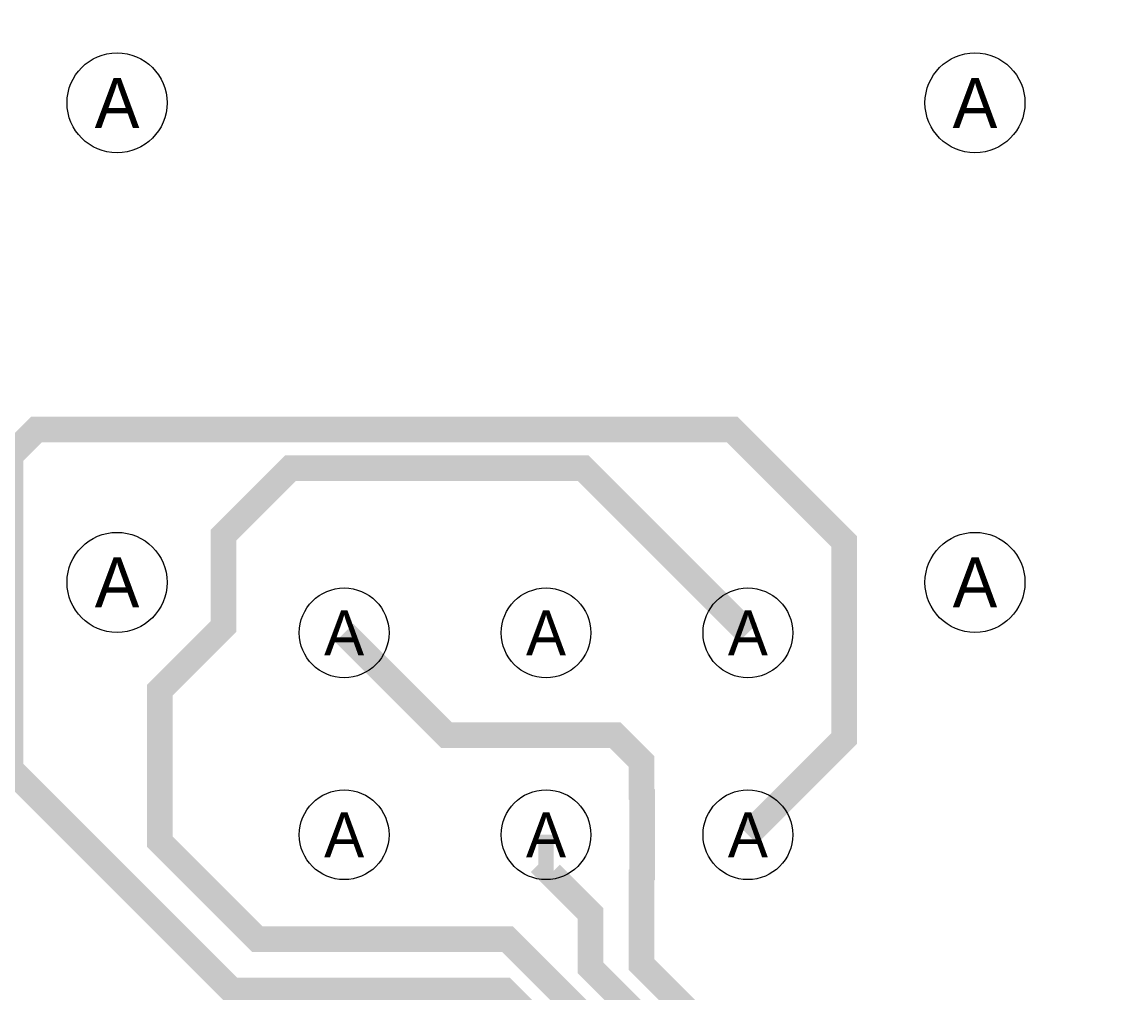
# Model space of a CAD drawing. Extents: x 0 to 3292, y 0 to 2151.
# Tile 22 of 50: x 508 to 939, y 1769 to 2148. Entities that reach past the tile are written whole.
import ezdxf
from ezdxf.enums import TextEntityAlignment as Align

# ---------------------------------------------------------------- set-up
doc = ezdxf.new("R2010")
doc.units = 0
doc.layers.add('ETCH_TOP', color=4, linetype='CONTINUOUS')

# ---------------------------------------------------------------- blocks, each defined once
blk = doc.blocks.new('FIGURE_CIRCLE')
blk.add_circle((0, 0), 0.5)

msp = doc.modelspace()

# ---------------------------------------------------------------- linework, layer by layer
at = {"layer": 'ETCH_TOP', "const_width": 10}
for points in [[(791.34, 1830.71), (828.84, 1868.21), (828.84, 1945.17), (785.31, 1988.7), (513.78, 1988.7), (503.78, 1978.7), (503.78, 1856.22), (590, 1770), (696.34, 1770), (750, 1716.34), (750, 1600), (790, 1560), (1313, 1560), (1840, 1033), (1840, 660)], [(791.34, 1909.45), (727.09, 1973.7), (613, 1973.7), (586.78, 1947.48), (586.78, 1911.94), (562, 1887.16), (562, 1828), (600, 1790), (697.56, 1790), (765, 1722.56), (765, 1606.22), (796.22, 1575), (1319.22, 1575), (1855, 1039.22), (1855, 722.56), (1870, 707.56), (1870, 660)], [(633.86, 1909.45), (673.81, 1869.5), (739.6, 1869.5), (749.84, 1859.26), (749.84, 1846.51), (750.1, 1846.25), (750.1, 1815.17), (749.84, 1814.91), (749.84, 1780.16), (795, 1735), (795, 1618.66), (808.66, 1605), (1331.66, 1605), (1885, 1051.66), (1885, 735), (1930, 690), (1930, 660)]]:
    msp.add_lwpolyline(points, dxfattribs=at)
at = {"layer": 'ETCH_TOP'}
msp.add_lwpolyline([(712.6, 1830.71, 6, 6, 0), (712.6, 1817.92, 6, 6, 0), (712.34, 1817.66, 10, 10, 0), (730, 1800, 10, 10, 0), (730, 1778.78, 10, 10, 0), (780, 1728.78, 10, 10, 0), (780, 1612.44, 10, 10, 0), (802.44, 1590, 10, 10, 0), (1325.44, 1590, 10, 10, 0), (1870, 1045.44, 10, 10, 0), (1870, 728.78, 10, 10, 0), (1900, 698.78, 10, 10, 0), (1900, 660, 10, 10, 0)], format="xyseb", dxfattribs=at)

# ---------------------------------------------------------------- block references
at = {"layer": 'MANUFACTURING_NCDRILL_FIGURE'}
for p, xscale, yscale in [((545.28, 2116.14), 39, 39), ((879.92, 2116.14), 39, 39), ((545.28, 1929.14), 39, 39), ((879.92, 1929.14), 39, 39), ((633.86, 1909.45), 35, 35), ((712.6, 1909.45), 35, 35), ((791.34, 1909.45), 35, 35), ((633.86, 1830.71), 35, 35), ((712.6, 1830.71), 35, 35), ((791.34, 1830.71), 35, 35)]:
    msp.add_blockref('FIGURE_CIRCLE', p, dxfattribs=dict(at, xscale=xscale, yscale=yscale))

# ---------------------------------------------------------------- texts
for height, p in [(19.5, (545.28, 2116.14)), (19.5, (879.92, 2116.14)), (19.5, (545.28, 1929.14)), (19.5, (879.92, 1929.14)), (17.5, (633.86, 1909.45)), (17.5, (712.6, 1909.45)), (17.5, (791.34, 1909.45)), (17.5, (633.86, 1830.71)), (17.5, (712.6, 1830.71)), (17.5, (791.34, 1830.71))]:
    msp.add_text('A', height=height, dxfattribs=at).set_placement(p, align=Align.MIDDLE_CENTER)

doc.saveas('drawing.dxf')
